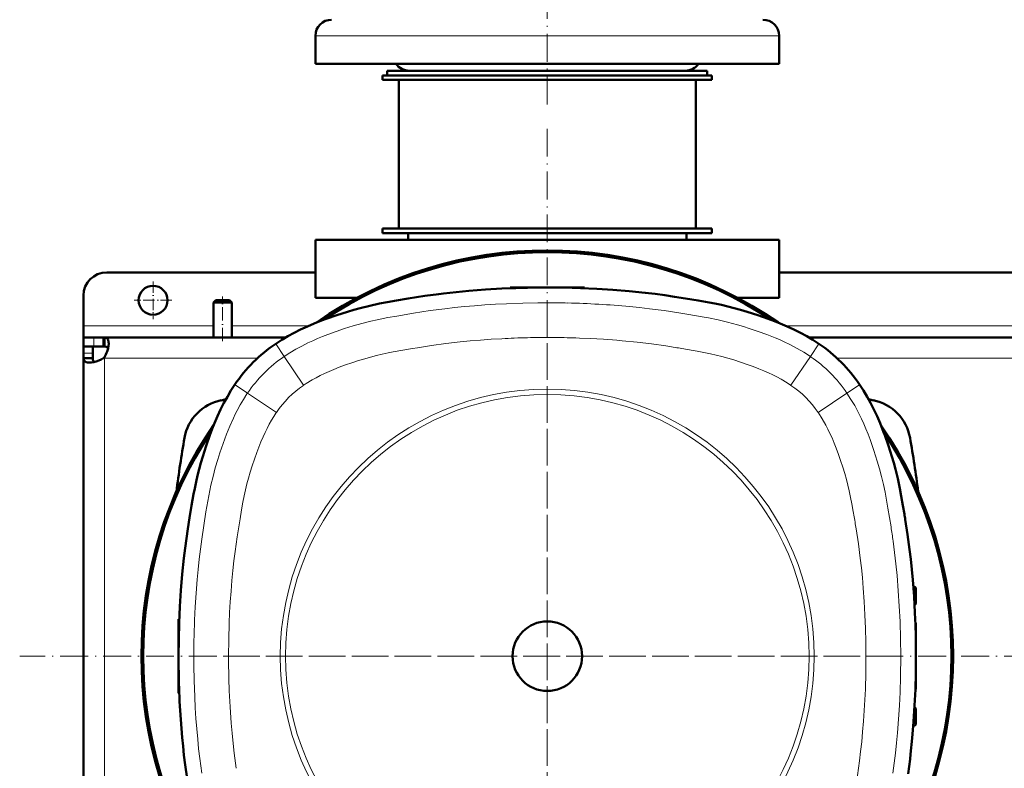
# Model space of a CAD drawing. Extents: x -2065 to 2446, y -2260 to 958.
# Tile 7 of 63: x -331 to 94, y -1741 to -1418. Entities that reach past the tile are written whole.
import ezdxf

# ---------------------------------------------------------------- set-up
doc = ezdxf.new("R2010")
doc.units = 0
doc.linetypes.add('DASHDOT', pattern=[18.5, 12, -3, 0.5, -3])

msp = doc.modelspace()

# ---------------------------------------------------------------- linework, layer by layer
at = {"color": 7, "linetype": 'DASHDOT', "lineweight": 18}
for p, q in [((-103.43, -1454.82), (-103.43, -1279.62)), ((-103.44, -1465.22), (-103.44, -1920.22)), ((-103.43, -1543.04), (-103.43, -1842.39)), ((124.06, -1692.72), (-330.94, -1692.72)), ((46.24, -1692.72), (-253.11, -1692.72))]:
    msp.add_line(p, q, dxfattribs=at)
at = {"color": 7, "lineweight": 18}
for p, q in [((-191.19, -1425.22), (-203.43, -1425.22)), ((-3.43, -1425.22), (-191.19, -1425.22)), ((-247.43, -1550.22), (-303.43, -1550.22)), ((-206.29, -1550.22), (-239.43, -1550.22)), ((293.71, -1550.22), (-0.58, -1550.22)), ((-298.9, -1555.22), (-298.9, -1559.22)), ((-220.55, -1558), (-220.5, -1558.07)), ((-216.88, -1563.47), (-220.5, -1558.07)), ((-116.08, -1555.49), (-117.67, -1555.55)), ((-106.66, -1555.29), (-108.26, -1555.31)), ((-103.43, -1555.28), (-103.88, -1555.28)), ((-91.06, -1555.48), (-89.6, -1555.53)), ((10.01, -1563.47), (13.63, -1558.07)), ((13.68, -1558), (13.63, -1558.07)), ((-303.43, -1562.08), (-299.43, -1562.08)), ((-159.45, -1559.7), (-161.54, -1560.05)), ((-294.43, -1564.22), (-294.43, -1692.72)), ((-228.42, -1564.22), (-294.43, -1564.22)), ((-216.88, -1563.47), (-208.53, -1575.91)), ((10.01, -1563.47), (1.66, -1575.91)), ((271.58, -1564.22), (21.55, -1564.22)), ((-238.15, -1575.6), (-238.08, -1575.65)), ((-232.68, -1579.27), (-238.08, -1575.65)), ((-232.92, -1579.63), (-232.68, -1579.27)), ((-232.69, -1579.28), (-220.24, -1587.62)), ((-208.24, -1575.71), (-208.53, -1575.91)), ((1.47, -1575.78), (1.66, -1575.91)), ((13.37, -1587.62), (25.82, -1579.27)), ((25.82, -1579.27), (31.22, -1575.65)), ((31.28, -1575.6), (31.22, -1575.65)), ((-220.42, -1587.87), (-220.24, -1587.62)), ((13.48, -1587.77), (13.37, -1587.62)), ((54.6, -1662.68), (54.6, -1665.05)), ((-255.82, -1687.71), (-255.8, -1686.04)), ((33.97, -1687.7), (33.95, -1686.6)), ((-294.43, -1821.22), (-294.43, -1692.72)), ((-240.87, -1692.72), (-240.87, -1693.47)), ((-240.84, -1697.54), (-240.82, -1699.15)), ((48.95, -1697.73), (48.93, -1699.4)), ((54.6, -1720.42), (54.6, -1722.75))]:
    msp.add_line(p, q, dxfattribs=at)
at = {"color": 7, "lineweight": 50}
for p, q in [((-203.43, -1437.22), (-203.43, -1425.22)), ((-3.43, -1437.22), (-3.43, -1425.22)), ((-191.19, -1437.22), (-203.43, -1437.22)), ((-3.43, -1437.22), (-191.19, -1437.22)), ((-174.43, -1442.22), (-103.43, -1442.22)), ((-174.43, -1442.22), (-174.43, -1444.22)), ((-172.43, -1440.22), (-42.88, -1440.22)), ((-172.43, -1440.22), (-172.43, -1442.22)), ((-172.43, -1442.22), (-42.88, -1442.22)), ((-155.65, -1440.22), (-162.93, -1440.22)), ((-43.93, -1440.22), (-155.65, -1440.22)), ((-103.43, -1442.22), (-32.43, -1442.22)), ((-42.88, -1440.22), (-34.43, -1440.22)), ((-42.88, -1442.22), (-34.43, -1442.22)), ((-34.43, -1440.22), (-34.43, -1442.22)), ((-32.43, -1442.22), (-32.43, -1444.22)), ((-174.43, -1444.22), (-103.43, -1444.22)), ((-167.43, -1444.22), (-167.43, -1508.22)), ((-103.43, -1444.22), (-32.43, -1444.22)), ((-39.43, -1444.22), (-39.43, -1508.22)), ((-174.43, -1508.22), (-103.43, -1508.22)), ((-174.43, -1508.22), (-174.43, -1510.22)), ((-174.43, -1510.22), (-103.43, -1510.22)), ((-167.43, -1508.22), (-103.43, -1508.22)), ((-163.43, -1513.22), (-163.43, -1510.22)), ((-103.43, -1508.22), (-39.43, -1508.22)), ((-103.43, -1508.22), (-32.43, -1508.22)), ((-103.43, -1510.22), (-32.43, -1510.22)), ((-43.43, -1513.22), (-43.43, -1510.22)), ((-32.43, -1508.22), (-32.43, -1510.22)), ((-3.43, -1513.22), (-203.43, -1513.22)), ((-203.43, -1538.22), (-203.43, -1513.22)), ((-3.43, -1513.22), (-3.43, -1538.22)), ((-203.43, -1527.22), (-293.43, -1527.22)), ((296.57, -1527.22), (-3.43, -1527.22)), ((-119.43, -1533.72), (-119.45, -1534.03)), ((-119.43, -1533.72), (-103.43, -1533.72)), ((-103.43, -1533.72), (-87.43, -1533.72)), ((-87.43, -1533.72), (-87.42, -1534.03)), ((-303.43, -1550.22), (-303.43, -1537.22)), ((-246.43, -1539.22), (-247.43, -1540.22)), ((-247.43, -1540.22), (-247.43, -1555.22)), ((-239.43, -1540.22), (-247.43, -1540.22)), ((-240.43, -1539.22), (-246.43, -1539.22)), ((-240.43, -1539.22), (-239.43, -1540.22)), ((-239.43, -1540.22), (-239.43, -1555.22)), ((-185.63, -1538.22), (-203.43, -1538.22)), ((-3.43, -1538.22), (-21.26, -1538.22)), ((-303.43, -1555.22), (-303.43, -1550.22)), ((-303.43, -1555.22), (-303.43, -1559.22)), ((-298.9, -1555.22), (-303.43, -1555.22)), ((-294.75, -1555.22), (-298.9, -1555.22)), ((-294.75, -1555.22), (-294.75, -1559.22)), ((-294.75, -1555.22), (-294.43, -1555.22)), ((-294.43, -1555.22), (-294.43, -1555.23)), ((-216.12, -1555.22), (-294.43, -1555.22)), ((-294.43, -1555.23), (-294.43, -1559.22)), ((283.88, -1555.22), (9.25, -1555.22)), ((-303.43, -1559.22), (-303.27, -1559.22)), ((-303.43, -1559.22), (-303.43, -1562.08)), ((-298.9, -1559.22), (-303.43, -1559.22)), ((-303.43, -1562.08), (-303.43, -1564.22)), ((-299.43, -1559.22), (-299.43, -1562.08)), ((-299.43, -1562.08), (-299.43, -1564.22)), ((-294.75, -1559.22), (-298.9, -1559.22)), ((-294.75, -1559.22), (-294.43, -1559.22)), ((-303.43, -1564.22), (-299.43, -1564.22)), ((-303.43, -1564.22), (-303.43, -1692.72)), ((-303.42, -1564.22), (-300.93, -1564.22)), ((-294.43, -1564.22), (-294.92, -1564.22)), ((-294.43, -1563.73), (-294.43, -1564.22)), ((54.6, -1662.68), (54.42, -1662.68)), ((54.6, -1662.68), (54.42, -1662.68)), ((54.6, -1662.68), (54.42, -1662.68)), ((54.6, -1662.68), (54.42, -1662.68)), ((55.57, -1663.68), (55.57, -1666.72)), ((55.57, -1666.72), (55.57, -1669.08)), ((55.57, -1669.08), (55.57, -1669.75)), ((-262.43, -1676.72), (-262.12, -1676.7)), ((-262.43, -1691.99), (-262.43, -1676.72)), ((55.57, -1686.18), (55.57, -1679.16)), ((55.57, -1692.72), (55.57, -1686.18)), ((-303.43, -1821.22), (-303.43, -1692.72)), ((-262.43, -1708.72), (-262.43, -1693.15)), ((55.57, -1706.27), (55.57, -1692.72)), ((-262.43, -1708.72), (-262.12, -1708.73)), ((55.57, -1718.72), (55.57, -1715.68)), ((55.57, -1719.48), (55.57, -1718.72)), ((55.57, -1721.75), (55.57, -1719.48)), ((54.6, -1722.75), (54.43, -1722.76))]:
    msp.add_line(p, q, dxfattribs=at)
at = {"color": 7, "linetype": 'DASHDOT', "lineweight": 18, "ltscale": 0.40625}
for p, q in [((-273.43, -1531.09), (-273.43, -1547.34)), ((-265.31, -1539.22), (-281.56, -1539.22))]:
    msp.add_line(p, q, dxfattribs=at)
at = {"color": 7, "linetype": 'DASHDOT', "lineweight": 18, "ltscale": 0.479999}
msp.add_line((-243.43, -1556.82), (-243.43, -1537.62), dxfattribs=at)
at = {"color": 7, "linetype": 'DASHDOT', "lineweight": 18, "ltscale": 0.028968}
for p, q in [((55.66, -1666.72), (54.5, -1666.72)), ((55.66, -1718.72), (54.5, -1718.72))]:
    msp.add_line(p, q, dxfattribs=at)
at = {"color": 7, "linetype": 'DASHDOT', "lineweight": 18, "ltscale": 0.007639}
msp.add_line((55.59, -1692.72), (55.29, -1692.72), dxfattribs=at)
at = {"color": 7, "lineweight": 50}
for points in [[(-163.44, -1538.5), (-156.26, -1537.38), (-150.25, -1536.56), (-148.18, -1536.3), (-142.7, -1535.69), (-137.2, -1535.17), (-130.12, -1534.61), (-123.02, -1534.19), (-117.02, -1533.94)], [(13.68, -1558), (11.1, -1556.33), (8.46, -1554.76), (5.77, -1553.27), (2.91, -1551.83), (0, -1550.47), (-2.95, -1549.21), (-5.44, -1548.22), (-8.14, -1547.2), (-12.69, -1545.61), (-17.29, -1544.14), (-20.04, -1543.33), (-22.8, -1542.58), (-25.5, -1541.9), (-28.31, -1541.26), (-31.14, -1540.67), (-33.56, -1540.21), (-38.41, -1539.34), (-43.83, -1538.44), (-48.52, -1537.7), (-52.72, -1537.08), (-56.93, -1536.52), (-61.16, -1536.01), (-68.13, -1535.3), (-75.11, -1534.73), (-82.1, -1534.28), (-89.09, -1533.97), (-96.22, -1533.78), (-103.43, -1533.72)], [(-220.55, -1558), (-217.96, -1556.33), (-215.33, -1554.76), (-212.64, -1553.27), (-209.78, -1551.83), (-206.87, -1550.47), (-203.91, -1549.21), (-200.08, -1547.7), (-198.73, -1547.2), (-194.18, -1545.61), (-189.58, -1544.14), (-186.83, -1543.33), (-184.07, -1542.58), (-180, -1541.58), (-175.75, -1540.68), (-172.45, -1540.05), (-168.45, -1539.34), (-163.44, -1538.5)], [(-294.43, -1555.23), (-294.08, -1555.27), (-293.75, -1555.36), (-293.38, -1555.56), (-293.08, -1555.84), (-292.85, -1556.21), (-292.73, -1556.53), (-292.64, -1556.88), (-292.58, -1557.34), (-292.56, -1557.84)], [(-292.56, -1557.84), (-292.63, -1558.92), (-292.86, -1560.09), (-293.22, -1561.29), (-293.48, -1561.95), (-293.77, -1562.59), (-294.09, -1563.17), (-294.43, -1563.73)], [(-294.43, -1559.22), (-293.72, -1559.3), (-293.43, -1559.39), (-293.17, -1559.5), (-292.96, -1559.65), (-292.8, -1559.84)], [(-300.81, -1566.09), (-301.28, -1566.08), (-301.71, -1566.02), (-302.22, -1565.89), (-302.64, -1565.69), (-302.97, -1565.42), (-303.15, -1565.18), (-303.29, -1564.9), (-303.38, -1564.58), (-303.42, -1564.22)], [(-294.92, -1564.22), (-295.88, -1564.78), (-296.88, -1565.25), (-297.91, -1565.61), (-298.93, -1565.88), (-299.91, -1566.04), (-300.81, -1566.09)], [(-298.82, -1565.85), (-299, -1565.69), (-299.15, -1565.48), (-299.26, -1565.23), (-299.35, -1564.93), (-299.43, -1564.22)], [(-238.15, -1575.6), (-239.82, -1578.19), (-241.4, -1580.82), (-242.88, -1583.51), (-244.33, -1586.37), (-245.68, -1589.28), (-246.94, -1592.24), (-247.93, -1594.72), (-248.95, -1597.42), (-250.54, -1601.97), (-252.01, -1606.57), (-252.82, -1609.32), (-253.57, -1612.08), (-254.25, -1614.78), (-254.89, -1617.6), (-255.48, -1620.42), (-255.94, -1622.84), (-256.81, -1627.69), (-257.71, -1633.1), (-258.45, -1637.78), (-259.07, -1641.98), (-259.63, -1646.2), (-260.14, -1650.43), (-260.85, -1657.39), (-261.42, -1664.37), (-261.87, -1671.36), (-262.18, -1678.35), (-262.37, -1685.48), (-262.43, -1692.72)], [(31.28, -1575.6), (32.95, -1578.19), (34.53, -1580.82), (36.01, -1583.51), (37.46, -1586.37), (38.81, -1589.28), (40.07, -1592.24), (41.58, -1596.07), (42.08, -1597.42), (43.67, -1601.97), (45.14, -1606.57), (45.95, -1609.32), (46.7, -1612.08), (47.7, -1616.15), (48.6, -1620.4), (49.23, -1623.7), (49.94, -1627.69), (50.56, -1631.41)], [(50.94, -1633.71), (51.94, -1640.22), (52.83, -1646.74), (53.31, -1650.83), (53.78, -1655.33), (54.19, -1659.84), (54.73, -1666.93), (55.13, -1674.03), (55.34, -1679.14)], [(52.2, -1743.42), (53.02, -1737.1), (53.27, -1734.98), (53.98, -1728.02), (54.56, -1721.04), (55, -1714.05), (55.31, -1707.06), (55.5, -1699.93), (55.57, -1692.72)], [(-257.65, -1752.72), (-258.77, -1745.54), (-259.6, -1739.52), (-260.09, -1735.38), (-260.51, -1731.56), (-260.88, -1727.74), (-261.21, -1723.87), (-261.5, -1719.99), (-261.96, -1712.28), (-262.21, -1706.3)]]:
    msp.add_lwpolyline(points, dxfattribs=at)
at = {"color": 7, "lineweight": 18}
for points in [[(-216.88, -1563.47), (-214.39, -1561.87), (-211.86, -1560.36), (-209.28, -1558.95), (-206.65, -1557.62), (-204.6, -1556.67), (-202.52, -1555.76), (-200.32, -1554.86), (-198.08, -1553.99), (-194.49, -1552.68), (-190.84, -1551.45), (-187.2, -1550.3), (-183.33, -1549.2), (-179.45, -1548.21), (-176.78, -1547.61), (-172.18, -1546.7), (-168.35, -1546.01), (-161.11, -1544.8), (-157.5, -1544.23), (-153.88, -1543.69), (-147.59, -1542.86), (-143.37, -1542.38), (-139.15, -1541.96), (-134.76, -1541.57), (-130.37, -1541.23), (-125.7, -1540.93), (-121.03, -1540.69), (-113.9, -1540.44), (-107.48, -1540.32), (-103.43, -1540.3)], [(-67.93, -1541.94), (-63.65, -1542.36), (-59.39, -1542.85), (-53.02, -1543.69), (-46.65, -1544.65), (-42.38, -1545.35), (-36.7, -1546.33), (-33.89, -1546.85), (-29.78, -1547.68), (-25.72, -1548.63)], [(-25.72, -1548.63), (-23.55, -1549.19), (-21.39, -1549.79), (-18.85, -1550.55), (-16.31, -1551.35)], [(-16.31, -1551.35), (-12.53, -1552.63), (-8.78, -1553.99), (-5.14, -1555.43), (-3.34, -1556.19), (-1.57, -1556.99)], [(-122.98, -1555.79), (-127.61, -1556.06), (-132.22, -1556.39), (-136.65, -1556.77), (-141.06, -1557.2), (-147.23, -1557.91), (-153.35, -1558.75), (-159.45, -1559.7)], [(-89.6, -1555.53), (-84.97, -1555.73), (-79.19, -1556.06), (-73.42, -1556.49), (-71.15, -1556.68), (-64.7, -1557.32), (-58.53, -1558.05), (-52.3, -1558.93), (-48.3, -1559.56)], [(-1.57, -1556.99), (1.42, -1558.44), (4.35, -1559.99), (7.21, -1561.67), (10.01, -1563.47)], [(-161.54, -1560.05), (-165.73, -1560.76), (-169.92, -1561.51), (-172, -1561.92), (-174.57, -1562.46), (-177.12, -1563.06), (-179.6, -1563.7), (-182.14, -1564.42), (-184.84, -1565.25), (-187.74, -1566.2), (-190.45, -1567.14), (-193.12, -1568.13), (-195.42, -1569.03), (-197.46, -1569.89), (-199.47, -1570.8), (-201.31, -1571.69), (-203.11, -1572.63), (-204.84, -1573.6), (-207.39, -1575.16), (-208.24, -1575.71)], [(-38.86, -1561.16), (-35.96, -1561.7), (-33.11, -1562.28), (-30.6, -1562.85), (-28.11, -1563.48), (-25.61, -1564.17), (-22.97, -1564.96), (-20.09, -1565.88), (-17.22, -1566.86), (-14.69, -1567.77), (-12.21, -1568.73), (-10.05, -1569.61), (-8.09, -1570.48), (-6.17, -1571.39), (-4.37, -1572.3), (-2.61, -1573.27), (-0.04, -1574.8), (1.47, -1575.78)], [(38.9, -1608.67), (37.39, -1603.96), (35.75, -1599.29), (34.88, -1596.98), (33.97, -1594.7), (33.03, -1592.49), (32.04, -1590.31), (30.64, -1587.46), (29.14, -1584.67), (27.53, -1581.95), (25.82, -1579.27)], [(-244.62, -1605.05), (-243.22, -1600.96), (-241.73, -1596.93), (-240.32, -1593.46), (-238.79, -1590.06), (-237.98, -1588.39), (-237.14, -1586.74), (-235.81, -1584.33), (-234.41, -1581.96), (-232.92, -1579.63)], [(-225.15, -1596.25), (-224.26, -1594.46), (-223.32, -1592.67), (-222.33, -1590.93), (-221.37, -1589.36), (-220.42, -1587.87)], [(28.51, -1630.32), (27.91, -1627), (27.38, -1624.22), (26.8, -1621.48), (26.21, -1618.99), (25.57, -1616.52), (24.85, -1613.98), (24.02, -1611.27), (23.07, -1608.37), (22.13, -1605.67), (21.14, -1603), (20.27, -1600.79), (19.36, -1598.61), (18.48, -1596.67), (17.58, -1594.83), (16.64, -1593.03), (15.12, -1590.36), (13.48, -1587.77)], [(-235.91, -1633.45), (-235.24, -1629.54), (-234.66, -1626.33), (-234.1, -1623.5), (-233.54, -1620.93), (-232.94, -1618.43), (-232.27, -1615.91), (-231.54, -1613.39), (-230.68, -1610.63), (-229.73, -1607.76), (-228.73, -1604.92), (-227.84, -1602.54), (-226.9, -1600.21), (-226.02, -1598.15), (-225.15, -1596.25)], [(-248.45, -1618.98), (-247.58, -1615.23), (-246.6, -1611.53), (-245.51, -1607.83), (-244.62, -1605.05)], [(42.86, -1625.48), (42.21, -1622.03), (41.51, -1618.63), (40.73, -1615.29), (39.86, -1611.98), (38.9, -1608.67)], [(-252.45, -1642.24), (-251.57, -1636.38), (-250.61, -1630.51), (-249.8, -1625.84), (-249.37, -1623.51), (-248.45, -1618.98)], [(44.8, -1637), (43.47, -1628.92), (42.86, -1625.48)], [(-240.87, -1692.72), (-240.81, -1685.57), (-240.61, -1678.55), (-240.4, -1673.88), (-240.14, -1669.25), (-239.81, -1664.63), (-239.44, -1660.1), (-239.02, -1655.75), (-238.57, -1651.62), (-238.06, -1647.51), (-237.17, -1641.27), (-236.62, -1637.76), (-235.91, -1633.45)], [(33.95, -1686.6), (33.81, -1680.73), (33.58, -1674.92), (33.26, -1669.12), (32.84, -1663.33), (32.45, -1658.84), (32.02, -1654.55), (31.56, -1650.45), (30.75, -1644.32), (29.75, -1637.75), (29.53, -1636.4)], [(-255.8, -1686.04), (-255.75, -1683.83), (-255.55, -1677.23), (-255.27, -1671.37), (-254.9, -1665.53), (-254.44, -1659.68), (-254.03, -1655.3), (-253.57, -1650.93), (-253.04, -1646.58), (-252.45, -1642.24)], [(48.98, -1692.72), (48.91, -1685.21), (48.7, -1677.73), (48.38, -1671.1), (47.95, -1664.48), (47.41, -1657.86), (46.91, -1652.91), (46.35, -1647.97), (45.7, -1643.07)], [(-252.46, -1743.17), (-253.29, -1736.87), (-253.77, -1732.66), (-254.19, -1728.44), (-254.58, -1724.05), (-254.92, -1719.65), (-255.22, -1714.98), (-255.46, -1710.31), (-255.71, -1703.18), (-255.83, -1696.76), (-255.85, -1692.72)], [(34, -1692.72), (33.94, -1699.86), (33.74, -1706.89), (33.53, -1711.56), (33.27, -1716.18), (32.94, -1720.8), (32.57, -1725.33), (32.15, -1729.69), (31.7, -1733.81), (31.19, -1737.92), (30.3, -1744.17), (29.75, -1747.68), (29.04, -1751.98)], [(48.93, -1699.4), (48.88, -1701.6), (48.68, -1708.21), (48.4, -1714.06), (48.03, -1719.91), (47.57, -1725.75), (47.16, -1730.13), (46.7, -1734.5), (46.17, -1738.85), (45.58, -1743.2)], [(-240.58, -1707.65), (-240.23, -1714.62), (-239.76, -1721.55), (-239.38, -1725.96), (-238.95, -1730.36), (-238.49, -1734.49), (-237.62, -1741.08)]]:
    msp.add_lwpolyline(points, dxfattribs=at)
at = {"color": 7, "lineweight": 50}
for centre, radius in [((-273.43, -1539.22), 6.25), ((-103.43, -1692.72), 15)]:
    msp.add_circle(centre, radius, dxfattribs=at)
at = {"color": 7, "lineweight": 18}
for radius in [115.14, 112.88]:
    msp.add_circle((-103.43, -1692.72), radius, dxfattribs=at)
at = {"color": 7, "lineweight": 50}
for centre, radius, start, end in [((-196.43, -1425.22), 7, 90, 180), ((-10.43, -1425.22), 7, 360, 90), ((-162.93, -1433.22), 7, 214.8499, 270), ((-43.93, -1433.22), 7, 270, 325.1501), ((-103.44, -1692.72), 175, 55.2778, 124.7307), ((-103.43, -1692.72), 174.8, 55.5583, 124.4418), ((-103.43, -1692.72), 174.27, 56.3186, 123.6819), ((-293.43, -1537.22), 10, 90, 180), ((-103.77, -1920.75), 387.03, 89.9498, 91.9608), ((-184.7, -1611.45), 64.36, 123.8462, 146.1538), ((-22.17, -1611.45), 64.36, 33.8462, 56.1538), ((-240.16, -1601.99), 20, 101.1969, 170.1439), ((-103.43, -2292.72), 724.12, 101.03592, 101.19688), ((-103.43, -2292.72), 724.12, 78.80312, 78.96408), ((33.29, -1601.99), 20, 9.8561, 78.8031), ((-103.44, -1692.72), 175, 145.2617, 214.7369), ((-103.43, -1692.72), 174.8, 145.5583, 214.4418), ((-103.43, -1692.72), 174.27, 146.3186, 213.6812), ((-103.44, -1692.72), 175, 325.2847, 34.7144), ((-103.43, -1692.72), 174.8, 325.5583, 34.4404), ((-103.43, -1692.72), 174.27, 326.3186, 33.6814), ((282.02, -1692.72), 550, 170.1439, 172.5793), ((-488.88, -1692.72), 550, 7.4146, 9.8561), ((-596.1, -1738.34), 655.44, 9.18626, 9.38928), ((54.57, -1663.68), 1, 0, 88), ((54.57, -1663.68), 1, 0, 88), ((54.57, -1663.68), 1, 0, 88), ((54.57, -1663.68), 1, 0, 88), ((54.57, -1669.75), 1, 293.0376, 360), ((54.57, -1669.75), 1, 293.0376, 360), ((54.57, -1669.75), 1, 293.0376, 360), ((54.57, -1669.75), 1, 293.0376, 360), ((54.07, -1679.16), 1.5, 0, 33.8781), ((-331.47, -1692.38), 387.03, 359.9498, 1.9607), ((124.59, -1693.06), 387.03, 179.9498, 181.9606), ((54.07, -1706.27), 1.5, 326.122, 0), ((54.57, -1715.68), 1, 0, 66.8333), ((54.57, -1715.68), 1, 0, 66.8333), ((54.57, -1715.68), 1, 0, 66.8333), ((54.57, -1715.68), 1, 0, 66.8333), ((54.57, -1721.75), 1, 272, 0), ((54.57, -1721.75), 1, 272, 0), ((54.57, -1721.75), 1, 272, 0), ((54.57, -1721.75), 1, 272, 0)]:
    msp.add_arc(centre, radius, start, end, dxfattribs=at)
at = {"color": 7, "lineweight": 18}
for centre, radius, start, end in [((-103.09, -1921.06), 380.75, 88.7198, 90.0515), ((-102.88, -1915.97), 375.66, 84.6612, 88.7346), ((-103.75, -1921.3), 366.02, 92.1796, 93.0122), ((-103.55, -1928.91), 373.63, 91.472, 91.9217), ((-103.57, -1930.26), 374.99, 90.7164, 91.4637), ((-103.79, -1940.88), 385.6, 90.0136, 90.4261), ((-103.24, -2002), 446.72, 89.7268, 90.0246), ((-103.13, -1922.21), 366.93, 88.1158, 89.6856), ((-144.96, -2160.31), 608.48, 80.58162, 80.8598), ((-119.96, -2013.29), 459.34, 79.8309, 80.6573), ((-184.69, -1611.46), 57.78, 123.846, 146.154), ((-22.18, -1611.46), 57.78, 33.846, 56.154), ((-184.69, -1611.46), 42.8, 123.846, 146.154), ((-22.18, -1611.46), 42.8, 33.846, 56.154), ((-562.45, -1732.76), 599.77, 9.24539, 9.83447), ((-312.69, -1693.48), 361.92, 8.0055, 8.9768), ((127.52, -1692.38), 383.37, 179.3018, 180.0504), ((-334, -1692.38), 368, 359.9472, 0.7284), ((115.09, -1693.19), 355.96, 180.0453, 180.7005), ((-334.39, -1693.05), 383.37, 359.3018, 0.0504), ((125.73, -1693.04), 366.6, 180.9552, 182.2839)]:
    msp.add_arc(centre, radius, start, end, dxfattribs=at)

doc.saveas('drawing.dxf')
